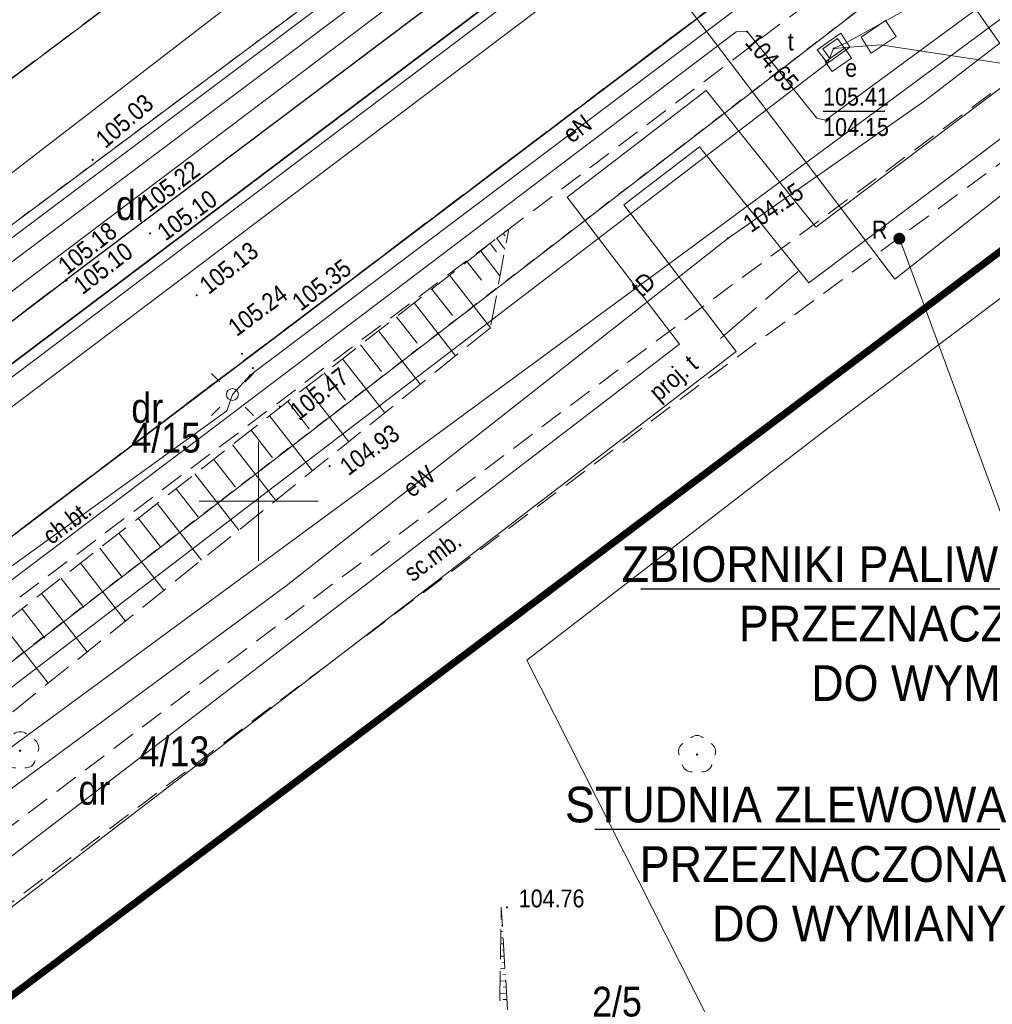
# Model space of a CAD drawing. Extents: x 7490163 to 7490671, y 5783984 to 5784563.
# Tile 18 of 43: x 7490340 to 7490381, y 5784379 to 5784420. Entities that reach past the tile are written whole.
import ezdxf
from ezdxf import colors
from ezdxf.entities.mleader import LeaderData, LeaderLine
from ezdxf.enums import TextEntityAlignment as Align
from ezdxf.math import Vec2, Vec3

# ---------------------------------------------------------------- set-up
doc = ezdxf.new("R2010")
doc.units = 0
doc.header["$MEASUREMENT"] = 0
for name, pattern in [('1.5_0.5', [2, 1.5, -0.5]), ('218-500', [1, 0.5, -0.5]), ('219-500', [0]), ('HIDDEN', [0.375, 0.25, -0.125]), ('l219_500', [0]), ('l32_500', [0]), ('mz1.0_0.5', [1.5, 1, -0.5]), ('mz1.25_0.5', [1.75, 1.25, -0.5]), ('mz2.0_0.5', [2.5, 2, -0.5])]:
    doc.linetypes.add(name, pattern=pattern)
doc.layers.get('0').update_dxf_attribs({"linetype": 'CONTINUOUS', "lineweight": 5})
doc.layers.get('0').transparency = 0.8
for name, color, linetype, transparency in [('0-Inne (niezydentyfikowane)', 7, 'CONTINUOUS', 0.8), ('210-Oznaczenie użytku', 7, 'CONTINUOUS', 0.8), ('211-Nr działki', 7, 'CONTINUOUS', 0.8), ('216-Granica obrębu', 7, 'CONTINUOUS', 0.8), ('217-Granica konturu klasyfikcyjnego', 7, 'CONTINUOUS', 0.8), ('218-Granica użytku', 7, 'CONTINUOUS', 0.8), ('219-Linia granicy', 7, 'CONTINUOUS', 0.8), ('chodnik (powierzchnia)', 7, 'CONTINUOUS', 0.8), ('chodnik (powierzchnia)-Atr17', 7, 'CONTINUOUS', 0.8), ('drzewo liściaste (punkt)', 7, 'CONTINUOUS', 0.8), ('jezdnia (powierzchnia)', 7, 'CONTINUOUS', 0.8), ('komora podziemna - przewód telekomunikacyjny (powierzchnia)', 7, 'CONTINUOUS', 0.8), ('krawężnik (linia)', 7, 'CONTINUOUS', 0.8), ('latarnia (punkt)', 7, 'CONTINUOUS', 0.8), ('przewód ciepłowniczy - projektowany lub w budowie (linia) - ob. projektowany', 7, 'CONTINUOUS', 0.8), ('przewód elektroenergetyczny (linia)', 7, 'CONTINUOUS', 0.8), ('przewód elektroenergetyczny (linia)-Atr1', 7, 'CONTINUOUS', 0.8), ('przewód gazowy (linia)', 7, 'CONTINUOUS', 0.8), ('przewód kanalizacyjny - projektowany lub w budowie (linia) - ob. projektowany', 7, 'CONTINUOUS', 0.8), ('przewód telekomunikacyjny (linia)', 7, 'CONTINUOUS', 0.8), ('przewód telekomunikacyjny (linia)-Atr1', 7, 'CONTINUOUS', 0.8), ('przewód telekomunikacyjny - projektowany lub w budowie (linia) - ob. projektowany', 7, 'CONTINUOUS', 0.8), ('przewód telekomunikacyjny - projektowany lub w budowie (linia) - ob. projektowany-Atr1', 7, 'CONTINUOUS', 0.8), ('przewód wodociągowy (linia)', 7, 'CONTINUOUS', 0.8), ('punkt o określonej wysokości (sieć elektroenergetyczna)', 7, 'CONTINUOUS', 0.8), ('punkt o określonej wysokości (sieć elektroenergetyczna)-Atr2', 7, 'CONTINUOUS', 0.8), ('punkt o określonej wysokości (sieć telekomunikacyjna)', 7, 'CONTINUOUS', 0.8), ('punkt o określonej wysokości (sieć telekomunikacyjna)-Atr2', 7, 'CONTINUOUS', 0.8), ('punkt o określonej wysokości (sieć telekomunikacyjna)-Atr3', 7, 'CONTINUOUS', 0.8), ('punkt wysokościowy sztuczny', 7, 'CONTINUOUS', 0.8), ('punkt wysokościowy sztuczny-Atr2', 7, 'CONTINUOUS', 0.8), ('reklama lub tablica informacyjna (punkt)', 7, 'CONTINUOUS', 0.8), ('reklama lub tablica informacyjna (punkt)-Atr17', 7, 'CONTINUOUS', 0.8), ('skarpa nieumocniona (powierzchnia)', 7, 'CONTINUOUS', 0.8), ('szafa elektroenergetyczna (punkt)', 7, 'CONTINUOUS', 0.8), ('szafa elektroenergetyczna (punkt)-Atr17', 7, 'CONTINUOUS', 0.8), ('Wstawianie ramki sekcyjnej z opisem', 7, 'CONTINUOUS', 0.8), ('właz - siec telekomunikacyjna (powierzchnia)', 7, 'CONTINUOUS', 0.8), ('właz prostokątny - siec telekomunikacyjna (punkt)', 7, 'CONTINUOUS', 0.8), ('właz prostokątny - siec telekomunikacyjna (punkt)-Atr17', 7, 'CONTINUOUS', 0.8), ('ścieżka (powierzchnia)', 7, 'CONTINUOUS', 0.8), ('ścieżka (powierzchnia)-Atr17', 7, 'CONTINUOUS', 0.8)]:
    doc.layers.add(name, color=color, linetype=linetype, transparency=transparency)
doc.layers.add('___granice działki', color=7, linetype='CONTINUOUS', lineweight=60)
doc.styles.get("Standard").update_dxf_attribs({"font": 'txt', "width": 0.75})
doc.styles.add('WYMIAR', font='arial.ttf', dxfattribs={"width": 0.9, "height": 0.9})

# ---------------------------------------------------------------- blocks, each defined once
blk = doc.blocks.new('PW02')
at = {"linetype": 'Continuous', "lineweight": 13}
h = blk.add_hatch(color=0, dxfattribs=at)
edge = h.paths.add_edge_path()
edge.add_arc((0, 0), 0.045, 0, 360)
blk = doc.blocks.new('SM01')
at = {"color": 0, "linetype": 'Continuous', "lineweight": 13}
for p, q in [((-0.53, 0.531), (-0.883, 0.884)), ((0.531, 0.531), (0.884, 0.884)), ((-0.53, -0.53), (-0.883, -0.883)), ((0.531, -0.53), (0.884, -0.883))]:
    blk.add_line(p, q, dxfattribs=at)
blk.add_circle((0, 0), 0.25, dxfattribs=at)
blk = doc.blocks.new('PW01')
at = {"linetype": 'Continuous', "lineweight": 13}
h = blk.add_hatch(color=0, dxfattribs=at)
edge = h.paths.add_edge_path()
edge.add_arc((0, 0), 0.045, 0, 360)
blk = doc.blocks.new('US22B')
at = {"color": 0, "linetype": 'Continuous', "lineweight": 0}
blk.add_lwpolyline([(-0.375, -0.25), (0.375, -0.25), (0.375, 0.25), (-0.375, 0.25)], close=True, dxfattribs=at)
blk = doc.blocks.new('US18')
at = {"color": 0, "linetype": 'Continuous', "lineweight": 13}
for p, q in [((-0.5, -0.25), (-0.5, 0.25)), ((-0.5, 0.25), (0.5, 0.25)), ((0.5, -0.25), (0.5, 0.25)), ((-0.5, -0.25), (0.5, -0.25))]:
    blk.add_line(p, q, dxfattribs=at)
blk = doc.blocks.new('IB07')
at = {"linetype": 'Continuous', "lineweight": 13}
h = blk.add_hatch(color=0, dxfattribs=at)
edge = h.paths.add_edge_path()
edge.add_arc((0, 0), 0.25, 0, 360)
blk = doc.blocks.new('OP021')
at = {"linetype": 'Continuous', "lineweight": 13}
h = blk.add_hatch(color=0, dxfattribs=at)
edge = h.paths.add_edge_path()
edge.add_arc((0, 0), 0.05, 0, 360)
at = {"color": 0, "linetype": 'Continuous', "lineweight": 13}
for centre, start, end in [((-0.38, 0.124), 121.308, 202.548), ((0, 0.4), 49.272, 130.728), ((0.38, 0.124), 337.452, 58.692), ((-0.235, -0.324), 193.221, 274.871), ((0.235, -0.324), 265.129, 346.779)]:
    blk.add_arc(centre, 0.4, start, end, dxfattribs=at)
blk = doc.blocks.new('_Dot')
at = {"color": 0, "linetype": 'ByBlock', "lineweight": -2}
blk.add_line((-0.5, 0), (-1, 0), dxfattribs=at)
at = {"color": 0, "linetype": 'ByBlock', "const_width": 0.5}
blk.add_lwpolyline([(-0.25, 0, 1), (0.25, 0, 1)], format="xyb", close=True, dxfattribs=at)

msp = doc.modelspace()

# ---------------------------------------------------------------- linework, layer by layer
at = {"layer": '0-Inne (niezydentyfikowane)', "color": 7, "linetype": 'Continuous', "lineweight": 13}
for p, q in [((7490360.01, 5784411.05), (7490360.35, 5784410.6)), ((7490360.28, 5784411.26), (7490360.36, 5784411.16)), ((7490359.33, 5784410.52), (7490360.14, 5784409.47)), ((7490359.73, 5784410.83), (7490360, 5784410.49)), ((7490358.76, 5784410.07), (7490359.36, 5784409.29)), ((7490358.02, 5784409.5), (7490359.74, 5784407.29)), ((7490357.28, 5784408.92), (7490358.14, 5784407.81)), ((7490356.54, 5784408.34), (7490358.27, 5784406.11)), ((7490355.79, 5784407.76), (7490356.66, 5784406.64)), ((7490355.04, 5784407.17), (7490356.79, 5784404.92)), ((7490354.28, 5784406.58), (7490355.16, 5784405.45)), ((7490353.52, 5784405.99), (7490355.3, 5784403.72)), ((7490352.76, 5784405.4), (7490353.65, 5784404.25)), ((7490352, 5784404.8), (7490353.79, 5784402.5)), ((7490351.23, 5784404.2), (7490352.13, 5784403.05)), ((7490350.45, 5784403.59), (7490352.26, 5784401.28)), ((7490349.68, 5784402.99), (7490350.58, 5784401.83)), ((7490348.9, 5784402.38), (7490350.72, 5784400.04)), ((7490348.11, 5784401.77), (7490349.03, 5784400.59)), ((7490347.32, 5784401.15), (7490349.17, 5784398.79)), ((7490346.53, 5784400.53), (7490347.46, 5784399.35)), ((7490345.74, 5784399.91), (7490347.6, 5784397.53)), ((7490344.94, 5784399.29), (7490345.87, 5784398.09)), ((7490344.13, 5784398.66), (7490346.01, 5784396.26)), ((7490343.33, 5784398.03), (7490344.27, 5784396.82)), ((7490342.51, 5784397.4), (7490344.41, 5784394.97)), ((7490341.7, 5784396.76), (7490342.65, 5784395.54)), ((7490340.88, 5784396.12), (7490342.79, 5784393.67)), ((7490340.06, 5784395.48), (7490341.02, 5784394.25)), ((7490339.23, 5784394.84), (7490341.16, 5784392.36)), ((7490360.22, 5784382.44), (7490360.18, 5784382.44)), ((7490360.24, 5784382.18), (7490360.21, 5784382.18)), ((7490360.25, 5784381.92), (7490360.18, 5784381.92)), ((7490360.27, 5784381.66), (7490360.22, 5784381.66)), ((7490360.29, 5784381.4), (7490360.17, 5784381.4)), ((7490360.3, 5784381.15), (7490360.23, 5784381.14)), ((7490360.32, 5784380.89), (7490360.16, 5784380.88)), ((7490360.35, 5784380.37), (7490360.15, 5784380.36)), ((7490360.33, 5784380.63), (7490360.25, 5784380.62)), ((7490360.37, 5784380.11), (7490360.26, 5784380.1)), ((7490360.38, 5784379.85), (7490360.15, 5784379.84)), ((7490360.4, 5784379.59), (7490360.27, 5784379.58)), ((7490360.41, 5784379.33), (7490360.14, 5784379.32)), ((7490360.43, 5784379.07), (7490360.28, 5784379.06))]:
    msp.add_line(p, q, dxfattribs=at)
at = {"layer": '216-Granica obrębu', "color": 7, "linetype": 'l32_500', "lineweight": 35, "flags": 128}
msp.add_lwpolyline([(7490413.255, 5784461.35), (7490268.73, 5784352.29)], dxfattribs=at)
at = {"layer": '217-Granica konturu klasyfikcyjnego', "color": 3, "linetype": '1.5_0.5', "lineweight": 18, "flags": 128}
msp.add_lwpolyline([(7490320.2, 5784403.19), (7490351.39, 5784426.62)], dxfattribs=at)
at = {"layer": '218-Granica użytku', "color": 3, "linetype": '218-500', "lineweight": 18, "flags": 128}
for points in [[(7490268.73, 5784352.29), (7490413.255, 5784461.35)], [(7490275.58, 5784343.98), (7490400.92, 5784440.45)], [(7490320.2, 5784403.19), (7490351.39, 5784426.62)], [(7490351.6, 5784420.56), (7490320.4, 5784397.28)], [(7490334.42, 5784375.3), (7490386.33, 5784414.4)]]:
    msp.add_lwpolyline(points, dxfattribs=at)
at = {"layer": '219-Linia granicy', "color": 7, "linetype": 'l219_500', "lineweight": 18, "flags": 128}
msp.add_lwpolyline([(7490413.255, 5784461.35), (7490268.73, 5784352.29)], dxfattribs=at)
at = {"layer": '219-Linia granicy', "color": 7, "linetype": '219-500', "lineweight": 18, "flags": 128}
for points in [[(7490413.255, 5784461.35), (7490268.73, 5784352.29)], [(7490400.92, 5784440.45), (7490275.58, 5784343.98)], [(7490351.39, 5784426.62), (7490320.2, 5784403.19)], [(7490351.6, 5784420.56), (7490320.4, 5784397.28)], [(7490334.42, 5784375.3), (7490386.33, 5784414.4)]]:
    msp.add_lwpolyline(points, dxfattribs=at)
at = {"layer": '___granice działki', "color": 7, "linetype": 'HIDDEN', "ltscale": 20, "const_width": 0.3}
msp.add_lwpolyline([(7490408.25, 5784303.56), (7490446.66, 5784332.33), (7490405.34, 5784410.18), (7490386.33, 5784414.4), (7490334.42, 5784375.3)], close=True, dxfattribs=at)
at = {"layer": 'chodnik (powierzchnia)', "color": 7, "linetype": 'mz1.0_0.5', "lineweight": 18, "flags": 128}
msp.add_lwpolyline([(7490277.37, 5784348.84), (7490275.71, 5784350.37), (7490316.12, 5784380.77), (7490378.18, 5784427.68), (7490379.54, 5784425.82), (7490360.51, 5784411.44)], close=True, dxfattribs=at)
at = {"layer": 'jezdnia (powierzchnia)', "color": 7, "linetype": '1.5_0.5', "lineweight": 18, "flags": 128}
msp.add_lwpolyline([(7490264.97, 5784351.404), (7490276.12, 5784359.68), (7490305.84, 5784381.86), (7490341.91, 5784409.31), (7490372.91, 5784432.64), (7490378.92, 5784428.22), (7490378.18, 5784427.68), (7490316.12, 5784380.77), (7490275.71, 5784350.37), (7490272.4, 5784347.89), (7490264.97, 5784342.33)], dxfattribs=at)
at = {"layer": 'komora podziemna - przewód telekomunikacyjny (powierzchnia)', "color": 30, "linetype": 'Continuous', "lineweight": 18, "flags": 128}
msp.add_lwpolyline([(7490373.9, 5784418.42), (7490373.47, 5784418.97), (7490374.46, 5784419.68), (7490374.84, 5784419.09)], close=True, dxfattribs=at)
at = {"layer": 'krawężnik (linia)', "color": 7, "linetype": 'Continuous', "lineweight": 25, "flags": 128}
for points in [[(7490367.17, 5784457.37), (7490374.73, 5784449.07), (7490374.89, 5784448.88), (7490375.5, 5784448.09), (7490376.04, 5784447.24), (7490376.49, 5784446.35), (7490376.87, 5784445.42), (7490377.16, 5784444.47), (7490377.37, 5784443.49), (7490377.48, 5784442.5), (7490377.51, 5784441.5), (7490377.45, 5784440.5), (7490377.41, 5784440.16), (7490377.23, 5784439.17), (7490376.96, 5784438.21), (7490376.61, 5784437.28), (7490376.17, 5784436.37), (7490375.66, 5784435.52), (7490375.07, 5784434.71), (7490374.41, 5784433.96), (7490372.91, 5784432.64), (7490341.91, 5784409.31)], [(7490264.97, 5784342.33), (7490272.4, 5784347.89), (7490275.71, 5784350.37), (7490316.12, 5784380.77), (7490378.18, 5784427.68)], [(7490276.12, 5784359.68), (7490305.84, 5784381.86), (7490341.91, 5784409.31)]]:
    msp.add_lwpolyline(points, dxfattribs=at)
at = {"layer": 'przewód ciepłowniczy - projektowany lub w budowie (linia) - ob. projektowany', "color": 212, "linetype": 'CONTINUOUS', "lineweight": 18}
for p, q in [((7490373.416, 5784411.524), (7490390.067, 5784424.072)), ((7490373.124, 5784409.176), (7490390.073, 5784421.948)), ((7490362.959, 5784412.778), (7490368.802, 5784417.259)), ((7490368.802, 5784417.259), (7490373.416, 5784411.524)), ((7490365.341, 5784412.462), (7490368.518, 5784414.901)), ((7490368.518, 5784414.901), (7490373.124, 5784409.176)), ((7490367.679, 5784406.608), (7490362.959, 5784412.778)), ((7490370.061, 5784406.292), (7490365.341, 5784412.462)), ((7490311.75, 5784363.709), (7490367.679, 5784406.608)), ((7490311.47, 5784361.351), (7490370.061, 5784406.292))]:
    msp.add_line(p, q, dxfattribs=at)
at = {"layer": 'przewód elektroenergetyczny (linia)', "color": 1, "linetype": 'Continuous', "lineweight": 18, "flags": 128}
for points in [[(7490264.97, 5784357.098), (7490265.05, 5784357.16), (7490278.51, 5784367.55), (7490306.09, 5784388.06), (7490334.58, 5784409.92), (7490352.44, 5784423.68), (7490376.74, 5784441.33)], [(7490347.62, 5784402.73), (7490370.07, 5784419.73), (7490370.52, 5784419.74), (7490373.46, 5784416.1), (7490373.82, 5784416.02), (7490385.54, 5784424.65), (7490385.95, 5784424.55), (7490390.43, 5784420.54), (7490390.86, 5784420.53), (7490393.77, 5784422.47), (7490394.06, 5784422.46), (7490396.52, 5784420.51), (7490396.73, 5784420.47), (7490408.64, 5784428.5), (7490413.93, 5784432.31)], [(7490418.44, 5784397.48), (7490415.54, 5784404.32), (7490404.96, 5784413.58), (7490388.33, 5784418.49), (7490376.73, 5784409.34), (7490360.86, 5784430.23)], [(7490317.19, 5784371.09), (7490324.57, 5784376.84), (7490351.15, 5784396.45), (7490369.71, 5784411.05), (7490377.99, 5784416.83), (7490389.84, 5784425.96), (7490396.8, 5784429.77)], [(7490348.9, 5784404.49), (7490349.64, 5784405.3), (7490377.12, 5784426.02), (7490378.07, 5784426.6)], [(7490445.18, 5784406.62), (7490447.39, 5784407.83), (7490446.54, 5784410.71), (7490434.7, 5784408.04), (7490428.18, 5784420.54), (7490410.01, 5784410.58), (7490404.52, 5784409.59), (7490397.45, 5784410.53), (7490387.68, 5784413.44), (7490373.96, 5784403.1), (7490361.27, 5784393.32), (7490384.66, 5784347.1), (7490388.27, 5784350.54)], [(7490376.92, 5784411.04), (7490386.02, 5784386.41)], [(7490325.1, 5784387.01), (7490326.07, 5784387.51), (7490348.66, 5784403.81), (7490348.9, 5784404.49)], [(7490347.62, 5784402.73), (7490324.06, 5784384.96), (7490291.97, 5784360.94), (7490264.97, 5784340.522)]]:
    msp.add_lwpolyline(points, dxfattribs=at)
at = {"layer": 'przewód gazowy (linia)', "color": 40, "linetype": 'Continuous', "lineweight": 18, "flags": 128}
msp.add_lwpolyline([(7490415.58, 5784438.75), (7490408.75, 5784434.24), (7490383.44, 5784415.98), (7490371.82, 5784432.53), (7490365.18, 5784428.12), (7490264.97, 5784352.472)], dxfattribs=at)
at = {"layer": 'przewód kanalizacyjny - projektowany lub w budowie (linia) - ob. projektowany', "color": 34, "linetype": 'CONTINUOUS', "lineweight": 18}
for p, q in [((7490320.579, 5784390.849), (7490382.039, 5784437.229)), ((7490321.181, 5784390.051), (7490382.641, 5784436.431))]:
    msp.add_line(p, q, dxfattribs=at)
at = {"layer": 'przewód telekomunikacyjny (linia)', "color": 30, "linetype": 'Continuous', "lineweight": 18, "flags": 128}
for points in [[(7490417.08, 5784438.48), (7490405.93, 5784435.55), (7490392.7, 5784428.8), (7490368.27, 5784410.74), (7490322.61, 5784377.19), (7490302.6, 5784363.63), (7490285.11, 5784351.82), (7490272.8, 5784342.44), (7490272.51, 5784341.67)], [(7490406.05, 5784411.54), (7490405.74, 5784410.91), (7490388.75, 5784415.38), (7490381.49, 5784422.69), (7490380.2, 5784422.35), (7490374.72, 5784419.28), (7490374.16, 5784419.03)], [(7490374.16, 5784419.03), (7490373.9, 5784418.42), (7490330.22, 5784385), (7490320.19, 5784377.33), (7490319.72, 5784376.96)], [(7490406.05, 5784411.54), (7490405.32, 5784411.61), (7490384.38, 5784417.93), (7490376.13, 5784419.19), (7490374.84, 5784419.09), (7490374.16, 5784419.03)]]:
    msp.add_lwpolyline(points, dxfattribs=at)
at = {"layer": 'przewód telekomunikacyjny - projektowany lub w budowie (linia) - ob. projektowany', "color": 30, "linetype": 'mz2.0_0.5', "lineweight": 18, "flags": 128}
msp.add_lwpolyline([(7490369.41, 5784406.84), (7490372.67, 5784409.66)], dxfattribs=at)
at = {"layer": 'przewód wodociągowy (linia)', "color": 5, "linetype": 'CONTINUOUS', "lineweight": 18}
for p, q in [((7490332.53, 5784405.74), (7490372.083, 5784435.442)), ((7490333.01, 5784405.1), (7490372.557, 5784434.798))]:
    msp.add_line(p, q, dxfattribs=at)
at = {"layer": 'punkt o określonej wysokości (sieć telekomunikacyjna)-Atr2', "color": 7, "flags": 128}
msp.add_lwpolyline([(7490373.718, 5784416.397), (7490376.306, 5784416.397)], dxfattribs=at)
at = {"layer": 'skarpa nieumocniona (powierzchnia)', "color": 7, "linetype": 'mz1.25_0.5', "lineweight": 18, "flags": 128}
for points in [[(7490359.74, 5784407.29), (7490334.17, 5784386.74), (7490323.42, 5784379.26), (7490319.47, 5784374.86), (7490318.34, 5784378.54), (7490360.51, 5784411.44)], [(7490361.28, 5784365.42), (7490363.27, 5784359.39), (7490366.66, 5784351.99), (7490377.07, 5784335.76), (7490373.04, 5784338.85), (7490365.28, 5784351.18), (7490361.95, 5784358.64), (7490359.94, 5784365.28), (7490360.19, 5784382.94)]]:
    msp.add_lwpolyline(points, close=True, dxfattribs=at)
at = {"layer": 'Wstawianie ramki sekcyjnej z opisem', "color": 7, "linetype": 'Continuous', "lineweight": 13, "flags": 128}
for points in [[(7490350, 5784397.5), (7490350, 5784402.5)], [(7490347.5, 5784400), (7490352.5, 5784400)]]:
    msp.add_lwpolyline(points, dxfattribs=at)
at = {"layer": 'właz - siec telekomunikacyjna (powierzchnia)', "color": 7, "linetype": 'Continuous', "lineweight": 18, "flags": 128}
msp.add_lwpolyline([(7490375.31, 5784419.51), (7490376.34, 5784420.2), (7490376.78, 5784419.54), (7490375.74, 5784418.83)], close=True, dxfattribs=at)
at = {"layer": 'ścieżka (powierzchnia)', "color": 7, "linetype": 'mz1.0_0.5', "lineweight": 18, "flags": 128}
msp.add_lwpolyline([(7490284.22, 5784341.88), (7490282.77, 5784340.33), (7490281.64, 5784341.66), (7490280.96, 5784342.54), (7490280.69, 5784343.17), (7490279.42, 5784345.49), (7490277.2, 5784347.03), (7490275.63, 5784347.6), (7490272.4, 5784347.89), (7490275.71, 5784350.37), (7490277.37, 5784348.84), (7490279.1, 5784348.03), (7490280.51, 5784347.87), (7490281.19, 5784348.06), (7490281.82, 5784348.59), (7490283.16, 5784349.63), (7490284.46, 5784350.43), (7490285.91, 5784350.94), (7490289.03, 5784352.01), (7490290.83, 5784352.68), (7490295.09, 5784354.51), (7490299.76, 5784356.91), (7490305.23, 5784360.52), (7490310.8, 5784364.66), (7490331.56, 5784380.29), (7490346.01, 5784391.19), (7490366.77, 5784406.78), (7490386.54, 5784421.41), (7490387.3, 5784422.02), (7490389.51, 5784423.85), (7490393.17, 5784426.96), (7490394.74, 5784425.56), (7490395.46, 5784424.98), (7490395.45, 5784424.97), (7490395.21, 5784424.65), (7490395.03, 5784424.29), (7490394.94, 5784423.9), (7490394.93, 5784423.84), (7490394.93, 5784423.44), (7490395.02, 5784423.05), (7490395.18, 5784422.68), (7490395.7, 5784421.98), (7490398.19, 5784419.95), (7490396.44, 5784417.92), (7490393.86, 5784420.16), (7490392.72, 5784420.5), (7490391.21, 5784420.61), (7490389.68, 5784420.31), (7490388.65, 5784419.74), (7490368.34, 5784404.76), (7490347.63, 5784389.17), (7490333.18, 5784378.3), (7490312.4, 5784362.7), (7490306.48, 5784358.27), (7490301.28, 5784354.82), (7490295.95, 5784352.08), (7490292.05, 5784350.4), (7490289.96, 5784349.58), (7490286.31, 5784348.3), (7490284.57, 5784347.46), (7490283.76, 5784346.84), (7490283.19, 5784346.04), (7490283.03, 5784344.95), (7490283.34, 5784343.55)], close=True, dxfattribs=at)

# ---------------------------------------------------------------- block references
at = {"layer": 'drzewo liściaste (punkt)', "color": 94, "linetype": 'Continuous', "lineweight": 13}
for p in [(7490339.98, 5784389.52), (7490368.42, 5784389.36)]:
    msp.add_blockref('OP021', p, dxfattribs=at)
at = {"layer": 'latarnia (punkt)', "color": 7, "linetype": 'Continuous', "lineweight": 18}
msp.add_blockref('SM01', (7490348.9, 5784404.49), dxfattribs=at)
at = {"layer": 'punkt o określonej wysokości (sieć elektroenergetyczna)', "color": 1, "linetype": 'Continuous', "lineweight": 13}
for p in [(7490370.52, 5784419.74), (7490369.71, 5784411.05), (7490349.64, 5784405.3)]:
    msp.add_blockref('PW01', p, dxfattribs=at)
at = {"layer": 'punkt o określonej wysokości (sieć telekomunikacyjna)', "color": 30, "linetype": 'Continuous', "lineweight": 13, "rotation": 215.4179999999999}
msp.add_blockref('PW01', (7490374.16, 5784419.03), dxfattribs=at)
at = {"layer": 'punkt wysokościowy sztuczny', "color": 7, "linetype": 'Continuous', "lineweight": 13}
for p in [(7490343.03, 5784414.35), (7490345.05, 5784411.79), (7490345.44, 5784411.26), (7490341.91, 5784409.31), (7490341.93, 5784409.28), (7490347.4, 5784408.66), (7490349.3, 5784406.2), (7490349.76, 5784405.6), (7490350.89, 5784403.98), (7490352.98, 5784401.48), (7490360.43, 5784382.94)]:
    msp.add_blockref('PW02', p, dxfattribs=at)
at = {"layer": 'reklama lub tablica informacyjna (punkt)', "color": 7, "linetype": 'Continuous', "lineweight": 13}
msp.add_blockref('IB07', (7490376.92, 5784411.04), dxfattribs=at)
at = {"layer": 'szafa elektroenergetyczna (punkt)', "color": 7, "linetype": 'Continuous', "lineweight": 18, "rotation": 214.8839999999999}
msp.add_blockref('US18', (7490374.36, 5784418.55), dxfattribs=at)
at = {"layer": 'właz prostokątny - siec telekomunikacyjna (punkt)', "color": 7, "linetype": 'Continuous', "lineweight": 18, "rotation": 215.4179999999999}
msp.add_blockref('US22B', (7490374.16, 5784419.03), dxfattribs=at)

# ---------------------------------------------------------------- texts
at = {"layer": '210-Oznaczenie użytku', "color": 3, "linetype": 'Continuous', "lineweight": 18, "width": 0.9}
for p in [(7490344, 5784411.82), (7490344.65, 5784403.3), (7490342.43, 5784387.25)]:
    msp.add_text('dr', height=1.25, dxfattribs=at).set_placement(p)
at = {"layer": '211-Nr działki', "color": 7, "linetype": 'Continuous', "lineweight": 18, "width": 0.9}
msp.add_text('4/15', height=1.25, dxfattribs=at).set_placement((7490344.65, 5784403.3), align=Align.TOP_LEFT)
for s, p in [('4/13', (7490345, 5784388.87)), ('2/5', (7490364.01, 5784378.35))]:
    msp.add_text(s, height=1.25, dxfattribs=at).set_placement(p)
at = {"layer": 'chodnik (powierzchnia)-Atr17', "color": 7, "width": 0.9}
msp.add_text('ch.bt.', height=0.75, rotation=37.003, dxfattribs=at).set_placement((7490341.947, 5784399.113), align=Align.MIDDLE_CENTER)
at = {"layer": 'przewód elektroenergetyczny (linia)-Atr1', "color": 1, "width": 0.9}
for s, rotation, p in [('eN', 37.017, (7490363.386, 5784415.665)), ('eW', 38.209, (7490356.743, 5784400.839))]:
    msp.add_text(s, height=0.75, rotation=rotation, dxfattribs=at).set_placement(p, align=Align.MIDDLE_CENTER)
at = {"layer": 'przewód telekomunikacyjny (linia)-Atr1', "color": 30, "width": 0.9}
msp.add_text('tD', height=0.75, rotation=43.727, dxfattribs=at).set_placement((7490366.163, 5784409.117), align=Align.MIDDLE_CENTER)
at = {"layer": 'przewód telekomunikacyjny - projektowany lub w budowie (linia) - ob. projektowany-Atr1', "color": 30, "width": 0.9}
msp.add_text('proj. t', height=0.75, rotation=40.861, dxfattribs=at).set_placement((7490367.42, 5784405.19), align=Align.MIDDLE_CENTER)
at = {"layer": 'punkt o określonej wysokości (sieć elektroenergetyczna)-Atr2', "color": 1, "width": 0.9}
for s, rotation, p in [('104.65', 310.364, (7490370.68, 5784419.504)), ('104.15', 34.207, (7490370.477, 5784411.575))]:
    msp.add_text(s, height=0.75, rotation=rotation, dxfattribs=at).set_placement(p, align=Align.MIDDLE_LEFT)
at = {"layer": 'punkt o określonej wysokości (sieć telekomunikacyjna)-Atr2', "color": 30, "width": 0.9}
msp.add_text('105.41', height=0.75, dxfattribs=at).set_placement((7490373.718, 5784416.405), align=Align.BOTTOM_LEFT)
at = {"layer": 'punkt o określonej wysokości (sieć telekomunikacyjna)-Atr3', "color": 30, "width": 0.9}
msp.add_text('104.15', height=0.75, dxfattribs=at).set_placement((7490373.718, 5784415.129), align=Align.BOTTOM_LEFT)
at = {"layer": 'punkt wysokościowy sztuczny-Atr2', "color": 7, "width": 0.9}
for s, rotation, p in [('105.03', 40.874, (7490343.562, 5784414.803)), ('105.22', 36.838, (7490345.399, 5784412.118)), ('105.10', 35.714, (7490346.088, 5784410.917)), ('105.18', 38.565, (7490341.958, 5784409.486)), ('105.10', 37.588, (7490342.599, 5784408.658)), ('105.13', 38.373, (7490347.896, 5784408.663)), ('105.35', 37.367, (7490351.772, 5784407.967)), ('105.24', 36.716, (7490349.078, 5784406.899)), ('105.47', 38.377, (7490351.693, 5784403.374)), ('104.93', 36.207, (7490353.768, 5784401.051))]:
    msp.add_text(s, height=0.75, rotation=rotation, dxfattribs=at).set_placement(p)
msp.add_text('104.76', height=0.75, dxfattribs=at).set_placement((7490360.929, 5784382.936))
at = {"layer": 'reklama lub tablica informacyjna (punkt)-Atr17', "color": 7, "width": 0.9}
msp.add_text('R', height=0.75, dxfattribs=at).set_placement((7490376.42, 5784411.04), align=Align.RIGHT)
at = {"layer": 'szafa elektroenergetyczna (punkt)-Atr17', "color": 7, "width": 0.9}
msp.add_text('e', height=0.75, dxfattribs=at).set_placement((7490374.644, 5784418.215), align=Align.MIDDLE_LEFT)
at = {"layer": 'właz prostokątny - siec telekomunikacyjna (punkt)-Atr17', "color": 7, "width": 0.9}
msp.add_text('t', height=0.75, dxfattribs=at).set_placement((7490372.233, 5784419.325), align=Align.MIDDLE_LEFT)
at = {"layer": 'ścieżka (powierzchnia)-Atr17', "color": 7, "width": 0.9}
msp.add_text('sc.mb.', height=0.75, rotation=37.028, dxfattribs=at).set_placement((7490357.309, 5784397.69), align=Align.MIDDLE_CENTER)

# ---------------------------------------------------------------- leaders
at = {"layer": '___granice działki', "color": 5, "linetype": 'Continuous', "lineweight": 30}
ml = msp.add_multileader_mtext('Standard', dxfattribs=at)
ml.set_content('ZBIORNIKI PALIWOWE \\PPRZEZNACZONE \\PDO WYMIANY', color=5, style='WYMIAR')
ml.set_leader_properties()
ml.set_arrow_properties(name='DOT')
ml.build(insert=Vec2(0, 0))
ml.multileader.update_dxf_attribs({"text_right_attachment_type": 6, "dogleg_length": 0.36, "arrow_head_size": 1})
ctx = ml.context
ctx.base_point, ctx.char_height, ctx.arrow_head_size, ctx.landing_gap_size, ctx.plane_origin = Vec3(7490365.389, 5784397.349), 1.5, 1, 0, Vec3(7490394.02, 5784385.93)
ctx.right_attachment, ctx.text_align_type = 6, 2
notes = []
notes.append((ctx, [(0, (1, 1, 0), (7490385.938, 5784396.311), (-1, 0), 0.36, [(3, [(7490393.57, 5784385.33), (7490396.82, 5784386.4), (7490400.01, 5784387.56), (7490403.6, 5784388.54)], 0, [])])]))
ctx.mtext.insert, ctx.mtext.alignment, ctx.mtext.flow_direction = Vec3(7490385.578, 5784398.111), 3, 5
at = {"layer": '___granice działki', "color": 1, "linetype": 'Continuous', "lineweight": 30}
ml = msp.add_multileader_mtext('Standard', dxfattribs=at)
ml.set_content('WEWNĘTRZNA INSTALACJA \\PELEKTRYCZNA ZASILAJACA LATARNIĘ- \\PDO ROZBIÓRKI', color=1, style='WYMIAR')
ml.set_leader_properties()
ml.set_arrow_properties(name='DOT')
ml.build(insert=Vec2(0, 0))
ml.multileader.update_dxf_attribs({"text_right_attachment_type": 6, "dogleg_length": 0.36, "arrow_head_size": 1})
ctx = ml.context
ctx.base_point, ctx.char_height, ctx.arrow_head_size, ctx.landing_gap_size, ctx.plane_origin = Vec3(7490361.232, 5784371.477), 1.5, 1, 0, Vec3(7490389.05, 5784356.379)
ctx.right_attachment, ctx.text_align_type = 6, 2
notes.append((ctx, [(0, (1, 1, 0), (7490397.33, 5784370.44), (-1, 0), 0.36, [(3, [(7490405.915, 5784389.88)], 0, [])])]))
ctx.mtext.insert, ctx.mtext.alignment, ctx.mtext.flow_direction = Vec3(7490396.97, 5784372.24), 3, 5
at = {"layer": '___granice działki', "color": 5, "linetype": 'Continuous', "lineweight": 30}
ml = msp.add_multileader_mtext('Standard', dxfattribs=at)
ml.set_content('STUDNIA ZLEWOWA\\PPRZEZNACZONA \\PDO WYMIANY', color=5, style='WYMIAR')
ml.set_leader_properties()
ml.set_arrow_properties(name='DOT')
ml.build(insert=Vec2(0, 0))
ml.multileader.update_dxf_attribs({"text_right_attachment_type": 6, "dogleg_length": 0.36, "arrow_head_size": 1})
ctx = ml.context
ctx.base_point, ctx.char_height, ctx.arrow_head_size, ctx.landing_gap_size, ctx.plane_origin = Vec3(7490362.949, 5784387.246), 1.5, 1, 0, Vec3(7490383.43, 5784374.565)
ctx.right_attachment, ctx.text_align_type = 6, 2
notes.append((ctx, [(0, (1, 1, 0), (7490381.773, 5784386.208), (-1, 0), 0.36, [(3, [(7490399.45, 5784383.84)], 0, [])])]))
ctx.mtext.insert, ctx.mtext.alignment, ctx.mtext.flow_direction = Vec3(7490381.413, 5784388.008), 3, 5
for ctx, leaders in notes:
    for number, flags, end, landing, length, lines in leaders:
        leader = LeaderData()
        leader.index, (leader.has_last_leader_line, leader.has_dogleg_vector, leader.attachment_direction) = number, flags
        leader.last_leader_point, leader.dogleg_vector, leader.dogleg_length = Vec3(end), Vec3(landing), length
        for number, points, colour, breaks in lines:
            line = LeaderLine()
            line.index, line.vertices, line.color, line.breaks = number, Vec3.list(points), colors.encode_raw_color(colour), breaks
            leader.lines.append(line)
        ctx.leaders.append(leader)

doc.saveas('drawing.dxf')
